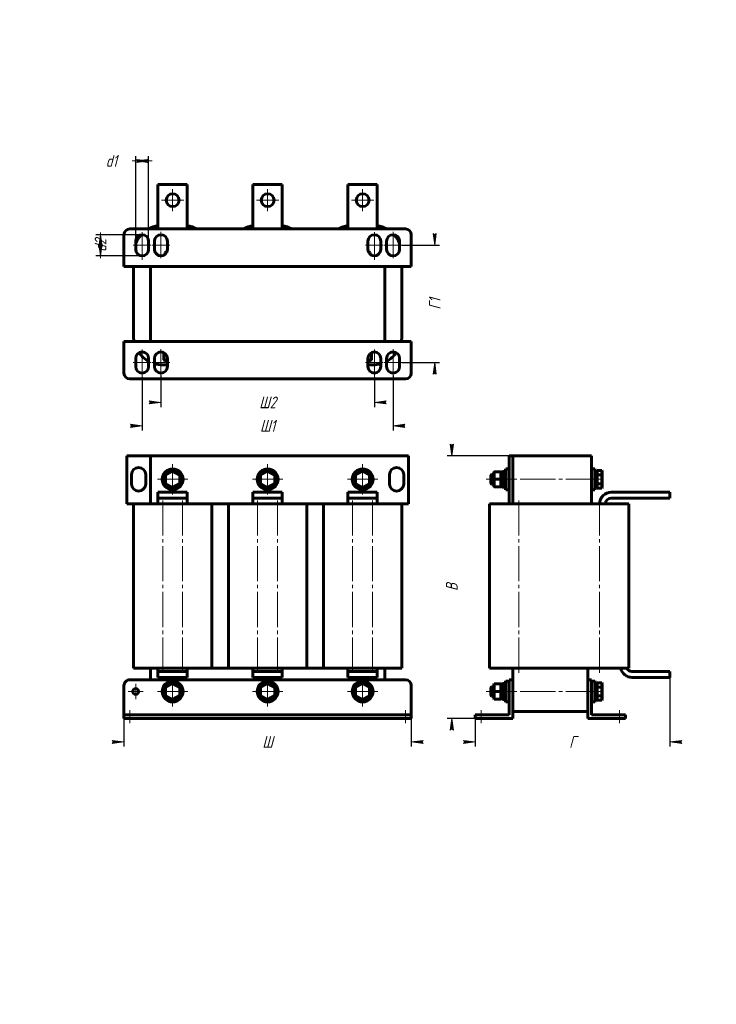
# Model space of a CAD drawing. Header units: millimetres. Extents: x 0 to 297, y 0 to 420.
import ezdxf

# ---------------------------------------------------------------- set-up
doc = ezdxf.new("R2010")
doc.units = ezdxf.units.MM
for name, pattern in [('K5LT_AXLED', [19.5, 15, -1.5, 1.5, -1.5]), ('K5LT_BASIC', [0]), ('K5LT_THIN', [0])]:
    doc.linetypes.add(name, pattern=pattern)
doc.layers.add('Системный слой', color=7, linetype='Continuous')
doc.styles.add('KDIMTEXTSTYLE', font='GOST_AU.SHX', dxfattribs={"width": 0.96, "oblique": 15, "height": 5})
doc.dimstyles.new('KDIMSTYLE (0.50)', dxfattribs={"dimtxt": 5, "dimasz": 1, "dimexe": 2, "dimexo": 0, "dimgap": 1, "dimtad": 1, "dimlfac": 2, "dimtxsty": 'KDIMTEXTSTYLE', "dimsah": 1, "dimcen": 0, "dimdle": 1, "dimadec": 0, "dimazin": 0, "dimtfac": 0.667, "dimtmove": 0, "dimatfit": 3, "dimfxl": 1, "dimtvp": 1, "dimtolj": 1, "dimtzin": 0, "dimarcsym": 0})

# ---------------------------------------------------------------- blocks, each defined once
blk = doc.blocks.new('U0')
at = {"layer": 'Системный слой', "color": 150, "linetype": 'K5LT_BASIC', "lineweight": 60, "true_color": 0x0080ff}
for p, q in [((81.95741399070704, 213.4428527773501), (88.95741399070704, 213.4428527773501)), ((122.457413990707, 213.4428527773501), (129.457413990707, 213.4428527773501)), ((162.957413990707, 213.4428527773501), (165.707413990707, 213.4428527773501))]:
    blk.add_line(p, q, dxfattribs=at)
blk = doc.blocks.new('U1')
at = {"layer": 'Системный слой', "color": 150, "linetype": 'K5LT_BASIC', "lineweight": 60, "true_color": 0x0080ff}
for p, q in [((81.95741399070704, 143.4428527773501), (88.95741399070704, 143.4428527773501)), ((122.457413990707, 143.4428527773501), (129.457413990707, 143.4428527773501))]:
    blk.add_line(p, q, dxfattribs=at)
blk = doc.blocks.new('U2')
at = {"layer": 'Системный слой', "color": 30, "linetype": 'K5LT_AXLED', "lineweight": 18, "true_color": 0xff8000}
for q in [(49.45741399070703, 136.6928527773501), (46.20741399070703, 133.4428527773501), (52.70741399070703, 133.4428527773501), (49.45741399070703, 130.1928527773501)]:
    blk.add_line((49.45741399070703, 133.4428527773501), q, dxfattribs=at)
blk = doc.blocks.new('U3')
at = {"layer": 'Системный слой', "color": 30, "linetype": 'K5LT_AXLED', "lineweight": 18, "true_color": 0xff8000}
for q in [(65.20741399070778, 139.8928527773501), (58.75741399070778, 133.4428527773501), (71.65741399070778, 133.4428527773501), (65.20741399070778, 126.9928527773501)]:
    blk.add_line((65.20741399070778, 133.4428527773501), q, dxfattribs=at)
blk = doc.blocks.new('U4')
at = {"layer": 'Системный слой', "color": 30, "linetype": 'K5LT_AXLED', "lineweight": 18, "true_color": 0xff8000}
for q in [(65.20741399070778, 230.3928527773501), (58.75741399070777, 223.9428527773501), (71.65741399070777, 223.9428527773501), (65.20741399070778, 217.4928527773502)]:
    blk.add_line((65.20741399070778, 223.9428527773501), q, dxfattribs=at)
blk = doc.blocks.new('U5')
at = {"layer": 'Системный слой', "color": 30, "linetype": 'K5LT_AXLED', "lineweight": 18, "true_color": 0xff8000}
for q in [(105.7074139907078, 139.8928527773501), (99.25741399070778, 133.4428527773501), (112.1574139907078, 133.4428527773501), (105.7074139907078, 126.9928527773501)]:
    blk.add_line((105.7074139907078, 133.4428527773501), q, dxfattribs=at)
blk = doc.blocks.new('U6')
at = {"layer": 'Системный слой', "color": 30, "linetype": 'K5LT_AXLED', "lineweight": 18, "true_color": 0xff8000}
for q in [(105.7074139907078, 230.3928527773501), (99.25741399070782, 223.9428527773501), (112.1574139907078, 223.9428527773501), (105.7074139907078, 217.4928527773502)]:
    blk.add_line((105.7074139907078, 223.9428527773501), q, dxfattribs=at)
blk = doc.blocks.new('U7')
at = {"layer": 'Системный слой', "color": 30, "linetype": 'K5LT_AXLED', "lineweight": 18, "true_color": 0xff8000}
for q in [(146.2074139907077, 139.8928527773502), (139.7574139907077, 133.4428527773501), (152.6574139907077, 133.4428527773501), (146.2074139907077, 126.9928527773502)]:
    blk.add_line((146.2074139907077, 133.4428527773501), q, dxfattribs=at)
blk = doc.blocks.new('U8')
at = {"layer": 'Системный слой', "color": 30, "linetype": 'K5LT_AXLED', "lineweight": 18, "true_color": 0xff8000}
for q in [(146.2074139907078, 230.3928527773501), (139.7574139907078, 223.9428527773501), (152.6574139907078, 223.9428527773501), (146.2074139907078, 217.4928527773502)]:
    blk.add_line((146.2074139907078, 223.9428527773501), q, dxfattribs=at)
blk = doc.blocks.new('KDIMARROW_01')
at = {"layer": 'Системный слой'}
blk.add_hatch(color=0, dxfattribs=at).paths.add_polyline_path([(0, 0), (-5, 0.658262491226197), (-4.5, 5.51091059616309e-16), (-5, -0.6582624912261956)])
at = {"layer": 'Системный слой', "color": 0, "linetype": 'K5LT_THIN', "lineweight": 18}
for p, q in [((-4.5, 5.51091059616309e-16), (-5, 0.658262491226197)), ((-5, 0.658262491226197), (0, 0)), ((0, 0), (-5, -0.6582624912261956)), ((-5, -0.6582624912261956), (-4.5, 5.51091059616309e-16)), ((0, 0), (-1, 0))]:
    blk.add_line(p, q, dxfattribs=at)
blk = doc.blocks.new('U9')
at = {"layer": 'Системный слой', "color": 150, "linetype": 'K5LT_BASIC', "lineweight": 60, "true_color": 0x0080ff}
for p, q in [((205.4345341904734, 136.5239311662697), (205.338048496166, 136.1900313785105)), ((205.9755763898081, 136.8154115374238), (205.4345341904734, 136.5239311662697)), ((206.5105227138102, 136.4917827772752), (205.9755763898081, 136.8154115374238)), ((206.5880484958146, 136.1900103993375), (206.5105227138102, 136.4917827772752))]:
    blk.add_line(p, q, dxfattribs=at)
blk = doc.blocks.new('U10')
at = {"layer": 'Системный слой', "color": 150, "linetype": 'K5LT_BASIC', "lineweight": 60, "true_color": 0x0080ff}
for p, q in [((205.4345341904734, 136.5239311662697), (205.338048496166, 136.1900313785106)), ((205.9755763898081, 136.8154115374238), (205.4345341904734, 136.5239311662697)), ((206.5105227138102, 136.4917827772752), (205.9755763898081, 136.8154115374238)), ((206.5880484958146, 136.1900103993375), (206.5105227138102, 136.4917827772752))]:
    blk.add_line(p, q, dxfattribs=at)
blk = doc.blocks.new('U11')
at = {"layer": 'Системный слой', "color": 150, "linetype": 'K5LT_BASIC', "lineweight": 60, "true_color": 0x0080ff}
for p, q in [((200.2380484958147, 213.4428527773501), (208.7380484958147, 213.4428527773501)), ((210.2380484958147, 213.4428527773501), (212.7380484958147, 213.4428527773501))]:
    blk.add_line(p, q, dxfattribs=at)
blk = doc.blocks.new('U12')
at = {"layer": 'Системный слой', "color": 150, "linetype": 'K5LT_BASIC', "lineweight": 60, "true_color": 0x0080ff}
for p, q in [((205.4345341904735, 227.0239311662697), (205.3380484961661, 226.6900313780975)), ((205.9755763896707, 227.3154115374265), (205.4345341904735, 227.0239311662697)), ((206.5105227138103, 226.9917827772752), (205.9755763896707, 227.3154115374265)), ((206.5880484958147, 226.6900103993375), (206.5105227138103, 226.9917827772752))]:
    blk.add_line(p, q, dxfattribs=at)
blk = doc.blocks.new('U13')
at = {"layer": 'Системный слой', "color": 150, "linetype": 'K5LT_BASIC', "lineweight": 60, "true_color": 0x0080ff}
for p, q in [((205.4345341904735, 227.0239311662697), (205.3380484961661, 226.6900313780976)), ((205.9755763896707, 227.3154115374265), (205.4345341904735, 227.0239311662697)), ((206.5105227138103, 226.9917827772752), (205.9755763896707, 227.3154115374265)), ((206.5880484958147, 226.6900103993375), (206.5105227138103, 226.9917827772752))]:
    blk.add_line(p, q, dxfattribs=at)
blk = doc.blocks.new('U14')
at = {"layer": 'Системный слой', "color": 150, "linetype": 'K5LT_BASIC', "lineweight": 60, "true_color": 0x0080ff}
for start, end in [(348.4630409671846, 0), (298.6854020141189, 323.943612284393), (270, 286.260204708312)]:
    blk.add_arc((150.457413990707, 285.2543478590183), 12.5, start, end, dxfattribs=at)
blk = doc.blocks.new('U15')
at = {"layer": 'Системный слой', "color": 150, "linetype": 'K5LT_BASIC', "lineweight": 60, "true_color": 0x0080ff}
for start, end in [(61.64236342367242, 80.79310377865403), (23.07391806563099, 42.61308798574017)]:
    blk.add_arc((150.457413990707, 319.7543478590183), 12.5, start, end, dxfattribs=at)
blk = doc.blocks.new('U16')
at = {"layer": 'Системный слой', "color": 150, "linetype": 'K5LT_BASIC', "lineweight": 60, "true_color": 0x0080ff}
for start, end in [(180, 191.5369590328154), (216.0563877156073, 241.314597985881), (253.739795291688, 270)]:
    blk.add_arc((60.95741399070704, 285.2543478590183), 12.5, start, end, dxfattribs=at)
blk = doc.blocks.new('U17')
at = {"layer": 'Системный слой', "color": 150, "linetype": 'K5LT_BASIC', "lineweight": 60, "true_color": 0x0080ff}
for start, end in [(99.20689622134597, 118.3576365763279), (137.3869120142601, 156.9260819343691)]:
    blk.add_arc((60.95741399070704, 319.7543478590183), 12.5, start, end, dxfattribs=at)
blk = doc.blocks.new('U18')
at = {"layer": 'Системный слой', "color": 30, "linetype": 'K5LT_AXLED', "lineweight": 18, "true_color": 0xff8000}
for q in [(65.20741399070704, 347.7543478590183), (60.45741399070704, 343.0043478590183), (69.95741399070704, 343.0043478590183), (65.20741399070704, 338.2543478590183)]:
    blk.add_line((65.20741399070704, 343.0043478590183), q, dxfattribs=at)
blk = doc.blocks.new('U19')
at = {"layer": 'Системный слой', "color": 30, "linetype": 'K5LT_AXLED', "lineweight": 18, "true_color": 0xff8000}
for q in [(105.707413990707, 347.7543478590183), (100.957413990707, 343.0043478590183), (110.457413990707, 343.0043478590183), (105.707413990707, 338.2543478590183)]:
    blk.add_line((105.707413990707, 343.0043478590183), q, dxfattribs=at)
blk = doc.blocks.new('U20')
at = {"layer": 'Системный слой', "color": 30, "linetype": 'K5LT_AXLED', "lineweight": 18, "true_color": 0xff8000}
for q in [(146.207413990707, 347.7543478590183), (141.457413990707, 343.0043478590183), (150.957413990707, 343.0043478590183), (146.207413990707, 338.2543478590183)]:
    blk.add_line((146.207413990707, 343.0043478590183), q, dxfattribs=at)
blk = doc.blocks.new('KDIMARROW_02')
at = {"layer": 'Системный слой'}
blk.add_hatch(color=0, dxfattribs=at).paths.add_polyline_path([(4.5, -5.51091059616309e-16), (5, 0.6582624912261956), (0, 0), (5, -0.658262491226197)])
at = {"layer": 'Системный слой', "color": 0, "linetype": 'K5LT_THIN', "lineweight": 18}
for p, q in [((0, 0), (-1, 0)), ((5, 0.6582624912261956), (0, 0)), ((0, 0), (5, -0.658262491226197)), ((0, 0), (7, -8.572527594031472e-16)), ((4.5, -5.51091059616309e-16), (5, 0.6582624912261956)), ((5, -0.658262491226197), (4.5, -5.51091059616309e-16))]:
    blk.add_line(p, q, dxfattribs=at)

msp = doc.modelspace()

# ---------------------------------------------------------------- linework, layer by layer
at = {"layer": 'Системный слой', "color": 150, "linetype": 'K5LT_BASIC', "lineweight": 60, "true_color": 0x0080ff}
for p, q in [((58.95741399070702, 349.7543478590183), (71.45741399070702, 349.7543478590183)), ((58.95741399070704, 333.6533273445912), (58.95741399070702, 349.7543478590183)), ((71.45741399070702, 349.7543478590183), (71.45741399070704, 333.6533273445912)), ((99.45741399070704, 349.7543478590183), (111.957413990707, 349.7543478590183)), ((99.45741399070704, 333.6533273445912), (99.45741399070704, 349.7543478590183)), ((111.957413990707, 349.7543478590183), (111.957413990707, 333.6533273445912)), ((139.957413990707, 349.7543478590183), (152.457413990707, 349.7543478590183)), ((139.957413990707, 333.6533273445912), (139.957413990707, 349.7543478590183)), ((152.457413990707, 349.7543478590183), (152.457413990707, 333.6533273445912)), ((58.95741399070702, 330.7543478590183), (58.95741399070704, 333.6533273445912)), ((71.45741399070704, 333.6533273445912), (71.45741399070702, 330.7543478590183)), ((99.45741399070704, 330.7543478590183), (99.45741399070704, 333.6533273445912)), ((111.957413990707, 333.6533273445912), (111.9574139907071, 330.7543478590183)), ((139.9574139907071, 330.7543478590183), (139.957413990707, 333.6533273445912)), ((152.457413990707, 333.6533273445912), (152.4574139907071, 330.7543478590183)), ((44.45741399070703, 314.7543478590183), (44.45741399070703, 328.2543478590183)), ((46.95741399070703, 330.7543478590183), (164.457413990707, 330.7543478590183)), ((166.957413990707, 328.2543478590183), (166.957413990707, 314.7543478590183)), ((49.45741399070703, 322.0043478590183), (49.45741399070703, 325.5043478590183)), ((54.95741399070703, 325.5043478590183), (54.95741399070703, 322.0043478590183)), ((57.45741399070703, 322.0043478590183), (57.45741399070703, 325.5043478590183)), ((62.95741399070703, 325.5043478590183), (62.95741399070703, 322.0043478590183)), ((148.457413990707, 322.0043478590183), (148.457413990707, 325.5043478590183)), ((153.957413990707, 325.5043478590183), (153.957413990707, 322.0043478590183)), ((156.457413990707, 322.0043478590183), (156.457413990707, 325.5043478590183)), ((161.957413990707, 325.5043478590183), (161.957413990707, 322.0043478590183)), ((61.95741399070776, 320.6543478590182), (62.20741399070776, 320.9043478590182)), ((61.95741399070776, 319.8830275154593), (61.95741399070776, 320.6543478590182)), ((61.95741399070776, 320.6543478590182), (62.60324370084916, 320.6543478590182)), ((62.20741399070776, 320.9043478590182), (62.72783062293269, 320.9043478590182)), ((148.6869973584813, 320.9043478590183), (149.2074139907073, 320.9043478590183)), ((148.8115842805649, 320.6543478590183), (149.4574139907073, 320.6543478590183)), ((149.4574139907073, 320.6543478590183), (149.2074139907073, 320.9043478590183)), ((149.4574139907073, 319.8830275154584), (149.4574139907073, 320.6543478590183)), ((166.957413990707, 314.7543478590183), (44.45741399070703, 314.7543478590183)), ((48.45741399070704, 285.2543478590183), (48.45741399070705, 314.7543478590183)), ((55.70741399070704, 282.7543478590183), (55.70741399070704, 314.7543478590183)), ((155.707413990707, 314.7543478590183), (155.707413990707, 282.7543478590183)), ((162.957413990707, 314.7543478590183), (162.957413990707, 285.2543478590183)), ((44.45741399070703, 269.2543478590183), (44.45741399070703, 282.7543478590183)), ((44.45741399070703, 282.7543478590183), (166.957413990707, 282.7543478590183)), ((166.957413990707, 282.7543478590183), (166.957413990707, 269.2543478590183)), ((61.45463724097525, 277.6043478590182), (61.69815024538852, 277.8152363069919)), ((61.45463724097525, 274.8543478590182), (61.45463724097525, 277.6043478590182)), ((61.45463724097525, 277.6043478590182), (61.9829420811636, 277.6043478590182)), ((149.4318859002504, 277.6043478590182), (149.9601907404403, 277.6043478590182)), ((149.9601907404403, 277.6043478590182), (149.7166777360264, 277.8152363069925)), ((149.9601907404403, 274.8543478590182), (149.9601907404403, 277.6043478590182)), ((49.45741399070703, 272.0043478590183), (49.45741399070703, 275.5043478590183)), ((54.95741399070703, 275.5043478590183), (54.95741399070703, 272.0043478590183)), ((57.45741399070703, 272.0043478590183), (57.45741399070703, 275.5043478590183)), ((61.45463724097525, 274.8543478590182), (62.95741399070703, 274.8543478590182)), ((61.45463724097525, 274.8543478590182), (61.74331237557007, 274.6043478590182)), ((61.74331237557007, 274.6043478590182), (62.95741399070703, 274.6043478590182)), ((62.95741399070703, 275.5043478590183), (62.95741399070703, 272.0043478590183)), ((148.457413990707, 272.0043478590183), (148.457413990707, 275.5043478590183)), ((148.457413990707, 274.8543478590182), (149.9601907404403, 274.8543478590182)), ((148.457413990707, 274.6043478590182), (149.6715156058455, 274.6043478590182)), ((149.9601907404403, 274.8543478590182), (149.6715156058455, 274.6043478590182)), ((153.957413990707, 275.5043478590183), (153.957413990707, 272.0043478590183)), ((156.457413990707, 272.0043478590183), (156.457413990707, 275.5043478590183)), ((161.957413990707, 275.5043478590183), (161.957413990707, 272.0043478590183)), ((62.95741399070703, 272.7543478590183), (60.95741399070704, 272.7543478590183)), ((150.457413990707, 272.7543478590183), (148.457413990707, 272.7543478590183)), ((164.457413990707, 266.7543478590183), (46.95741399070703, 266.7543478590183)), ((45.70741399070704, 233.9428527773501), (55.70741399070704, 233.9428527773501)), ((45.70741399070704, 213.4428527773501), (45.70741399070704, 233.9428527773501)), ((55.70741399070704, 233.9428527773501), (165.707413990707, 233.9428527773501)), ((55.70741399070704, 213.4428527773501), (55.70741399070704, 233.9428527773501)), ((165.707413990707, 213.4428527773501), (165.707413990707, 233.9428527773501)), ((208.7380484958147, 233.9428527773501), (210.2380484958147, 233.9428527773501)), ((208.7380484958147, 213.4428527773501), (208.7380484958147, 233.9428527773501)), ((210.2380484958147, 213.4428527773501), (210.2380484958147, 233.9428527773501)), ((210.2380484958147, 233.9428527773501), (243.7380484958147, 233.9428527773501)), ((243.7380484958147, 213.4428527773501), (243.7380484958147, 233.9428527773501)), ((65.2074139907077, 227.6956295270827), (61.95741399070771, 225.8192411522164)), ((65.2074139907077, 227.4069543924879), (62.20741399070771, 225.674903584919)), ((68.4574139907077, 225.8192411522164), (65.2074139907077, 227.6956295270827)), ((65.2074139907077, 227.6956295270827), (65.2074139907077, 227.4069543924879)), ((68.2074139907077, 225.674903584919), (65.2074139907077, 227.4069543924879)), ((105.7074139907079, 227.6956295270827), (102.4574139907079, 225.8192411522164)), ((105.7074139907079, 227.4069543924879), (102.7074139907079, 225.674903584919)), ((108.9574139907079, 225.8192411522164), (105.7074139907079, 227.6956295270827)), ((105.7074139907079, 227.6956295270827), (105.7074139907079, 227.4069543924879)), ((108.7074139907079, 225.674903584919), (105.7074139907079, 227.4069543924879)), ((146.2074139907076, 227.6956295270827), (142.9574139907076, 225.8192411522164)), ((146.2074139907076, 227.4069543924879), (143.2074139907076, 225.674903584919)), ((149.4574139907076, 225.8192411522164), (146.2074139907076, 227.6956295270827)), ((146.2074139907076, 227.6956295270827), (146.2074139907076, 227.4069543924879)), ((149.2074139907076, 225.674903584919), (146.2074139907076, 227.4069543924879)), ((202.3380484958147, 227.1928527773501), (202.0880484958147, 226.9428527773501)), ((202.0880484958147, 226.9428527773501), (202.0880484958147, 223.9428527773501)), ((202.3380484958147, 227.1928527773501), (205.0880484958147, 227.1928527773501)), ((202.3380484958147, 227.1928527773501), (202.3380484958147, 223.9428527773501)), ((205.0880484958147, 227.1928527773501), (205.3380484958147, 226.9428527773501)), ((205.0880484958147, 227.1928527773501), (205.0880484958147, 223.9428527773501)), ((205.3380484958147, 226.9428527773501), (205.3380484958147, 223.9428527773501)), ((206.5880484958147, 227.8678527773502), (207.2380484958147, 227.8678527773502)), ((206.5880484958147, 227.8678527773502), (206.5880484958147, 220.0178527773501)), ((207.2380484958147, 228.3928527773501), (208.7380484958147, 228.3928527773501)), ((207.2380484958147, 228.3928527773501), (207.2380484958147, 219.4928527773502)), ((243.7380484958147, 228.3928527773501), (245.2380484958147, 228.3928527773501)), ((245.2380484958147, 228.3928527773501), (245.2380484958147, 219.4928527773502)), ((245.2380484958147, 227.8678527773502), (245.8880484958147, 227.8678527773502)), ((245.8880484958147, 227.8678527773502), (245.8880484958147, 220.0178527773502)), ((246.1380484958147, 227.6956295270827), (245.8880484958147, 227.4069543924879)), ((246.1380484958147, 227.6956295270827), (248.1380484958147, 227.6956295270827)), ((246.1380484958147, 227.6956295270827), (246.1380484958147, 225.8192411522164)), ((248.1380484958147, 227.6956295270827), (248.1380484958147, 225.8192411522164)), ((248.1380484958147, 227.6956295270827), (248.3880484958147, 227.4069543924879)), ((248.3880484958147, 227.4069543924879), (248.3880484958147, 225.674903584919)), ((47.70741399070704, 225.9428527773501), (47.70741399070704, 221.9428527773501)), ((53.70741399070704, 221.9428527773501), (53.70741399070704, 225.9428527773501)), ((61.95741399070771, 225.8192411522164), (61.95741399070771, 222.0664644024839)), ((61.95741399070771, 225.8192411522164), (62.20741399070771, 225.674903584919)), ((62.20741399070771, 225.674903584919), (62.20741399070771, 222.2108019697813)), ((68.4574139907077, 225.8192411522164), (68.2074139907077, 225.674903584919)), ((68.2074139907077, 222.2108019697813), (68.2074139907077, 225.674903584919)), ((68.4574139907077, 222.0664644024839), (68.4574139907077, 225.8192411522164)), ((102.4574139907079, 225.8192411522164), (102.4574139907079, 222.0664644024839)), ((102.4574139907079, 225.8192411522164), (102.7074139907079, 225.674903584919)), ((102.7074139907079, 225.674903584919), (102.7074139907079, 222.2108019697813)), ((108.9574139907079, 225.8192411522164), (108.7074139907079, 225.674903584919)), ((108.7074139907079, 222.2108019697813), (108.7074139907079, 225.674903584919)), ((108.9574139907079, 222.0664644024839), (108.9574139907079, 225.8192411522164)), ((142.9574139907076, 225.8192411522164), (142.9574139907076, 222.0664644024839)), ((142.9574139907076, 225.8192411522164), (143.2074139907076, 225.674903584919)), ((143.2074139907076, 225.674903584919), (143.2074139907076, 222.2108019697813)), ((149.4574139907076, 225.8192411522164), (149.2074139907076, 225.674903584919)), ((149.2074139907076, 222.2108019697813), (149.2074139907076, 225.674903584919)), ((149.4574139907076, 222.0664644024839), (149.4574139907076, 225.8192411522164)), ((157.707413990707, 225.9428527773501), (157.707413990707, 221.9428527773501)), ((163.707413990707, 221.9428527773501), (163.707413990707, 225.9428527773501)), ((201.1380484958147, 225.9428527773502), (200.8880484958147, 225.6928527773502)), ((200.8880484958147, 225.6928527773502), (200.8880484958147, 222.1928527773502)), ((201.1380484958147, 225.9428527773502), (202.0880484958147, 225.9428527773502)), ((201.1380484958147, 225.9428527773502), (201.1380484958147, 221.9428527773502)), ((202.0880484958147, 223.9428527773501), (202.0880484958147, 220.9428527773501)), ((202.3380484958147, 223.9428527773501), (202.0880484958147, 223.9428527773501)), ((202.3380484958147, 223.9428527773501), (205.0880484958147, 223.9428527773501)), ((202.3380484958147, 223.9428527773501), (202.3380484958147, 220.6928527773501)), ((205.0880484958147, 223.9428527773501), (205.3380484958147, 223.9428527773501)), ((205.0880484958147, 223.9428527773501), (205.0880484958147, 220.6928527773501)), ((205.3380484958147, 223.9428527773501), (205.3380484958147, 220.9428527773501)), ((246.1380484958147, 225.8192411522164), (245.8880484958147, 225.674903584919)), ((246.1380484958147, 225.8192411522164), (248.1380484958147, 225.8192411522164)), ((246.1380484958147, 225.8192411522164), (246.1380484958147, 222.0664644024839)), ((248.1380484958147, 225.8192411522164), (248.1380484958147, 222.0664644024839)), ((248.1380484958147, 225.8192411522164), (248.3880484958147, 225.674903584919)), ((248.3880484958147, 225.674903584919), (248.3880484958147, 222.2108019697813)), ((58.95741399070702, 218.4428527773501), (71.45741399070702, 218.4428527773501)), ((58.95741399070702, 215.9428527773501), (58.95741399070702, 218.4428527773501)), ((61.95741399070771, 222.0664644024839), (62.20741399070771, 222.2108019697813)), ((61.95741399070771, 222.0664644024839), (65.2074139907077, 220.1900760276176)), ((62.20741399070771, 222.2108019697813), (65.2074139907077, 220.4787511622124)), ((65.2074139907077, 220.4787511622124), (68.2074139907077, 222.2108019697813)), ((65.2074139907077, 220.1900760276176), (68.4574139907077, 222.0664644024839)), ((65.2074139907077, 220.1900760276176), (65.2074139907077, 220.4787511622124)), ((68.4574139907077, 222.0664644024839), (68.2074139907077, 222.2108019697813)), ((71.45741399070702, 215.9428527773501), (71.45741399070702, 218.4428527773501)), ((99.45741399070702, 218.4428527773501), (111.957413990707, 218.4428527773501)), ((99.45741399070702, 215.9428527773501), (99.45741399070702, 218.4428527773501)), ((102.4574139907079, 222.0664644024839), (102.7074139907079, 222.2108019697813)), ((102.4574139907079, 222.0664644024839), (105.7074139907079, 220.1900760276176)), ((102.7074139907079, 222.2108019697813), (105.7074139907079, 220.4787511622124)), ((105.7074139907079, 220.4787511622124), (108.7074139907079, 222.2108019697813)), ((105.7074139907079, 220.1900760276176), (108.9574139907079, 222.0664644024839)), ((105.7074139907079, 220.1900760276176), (105.7074139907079, 220.4787511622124)), ((108.9574139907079, 222.0664644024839), (108.7074139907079, 222.2108019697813)), ((111.957413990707, 215.9428527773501), (111.957413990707, 218.4428527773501)), ((139.957413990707, 218.4428527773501), (152.457413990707, 218.4428527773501)), ((139.957413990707, 215.9428527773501), (139.957413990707, 218.4428527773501)), ((142.9574139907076, 222.0664644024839), (143.2074139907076, 222.2108019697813)), ((142.9574139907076, 222.0664644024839), (146.2074139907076, 220.1900760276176)), ((143.2074139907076, 222.2108019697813), (146.2074139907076, 220.4787511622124)), ((146.2074139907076, 220.4787511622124), (149.2074139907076, 222.2108019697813)), ((146.2074139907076, 220.1900760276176), (149.4574139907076, 222.0664644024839)), ((146.2074139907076, 220.1900760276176), (146.2074139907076, 220.4787511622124)), ((149.4574139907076, 222.0664644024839), (149.2074139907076, 222.2108019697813)), ((152.457413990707, 215.9428527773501), (152.457413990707, 218.4428527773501)), ((201.1380484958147, 221.9428527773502), (200.8880484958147, 222.1928527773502)), ((201.1380484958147, 221.9428527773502), (202.0880484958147, 221.9428527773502)), ((202.3380484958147, 220.6928527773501), (202.0880484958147, 220.9428527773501)), ((202.3380484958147, 220.6928527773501), (205.0880484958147, 220.6928527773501)), ((205.0880484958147, 220.6928527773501), (205.3380484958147, 220.9428527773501)), ((206.5880484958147, 220.0178527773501), (207.2380484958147, 220.0178527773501)), ((207.2380484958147, 219.4928527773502), (208.7380484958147, 219.4928527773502)), ((243.7380484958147, 219.4928527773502), (245.2380484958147, 219.4928527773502)), ((245.2380484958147, 220.0178527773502), (245.8880484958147, 220.0178527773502)), ((246.1380484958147, 222.0664644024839), (245.8880484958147, 222.2108019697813)), ((246.1380484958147, 220.1900760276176), (245.8880484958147, 220.4787511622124)), ((246.1380484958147, 222.0664644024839), (248.1380484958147, 222.0664644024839)), ((246.1380484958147, 222.0664644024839), (246.1380484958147, 220.1900760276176)), ((246.1380484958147, 220.1900760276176), (248.1380484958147, 220.1900760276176)), ((248.1380484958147, 222.0664644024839), (248.3880484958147, 222.2108019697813)), ((248.1380484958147, 222.0664644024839), (248.1380484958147, 220.1900760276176)), ((248.1380484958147, 220.1900760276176), (248.3880484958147, 220.4787511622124)), ((248.3880484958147, 222.2108019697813), (248.3880484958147, 220.4787511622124)), ((252.2380484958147, 218.4428527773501), (277.2380484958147, 218.4428527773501)), ((277.2380484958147, 215.9428527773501), (277.2380484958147, 218.4428527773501)), ((58.95741399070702, 215.9428527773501), (71.45741399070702, 215.9428527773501)), ((58.95741399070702, 213.4428527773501), (58.95741399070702, 215.9428527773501)), ((71.45741399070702, 215.9428527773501), (71.45741399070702, 213.4428527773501)), ((99.45741399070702, 215.9428527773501), (111.957413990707, 215.9428527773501)), ((99.45741399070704, 213.4428527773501), (99.45741399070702, 215.9428527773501)), ((111.957413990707, 215.9428527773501), (111.957413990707, 213.4428527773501)), ((139.957413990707, 215.9428527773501), (152.457413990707, 215.9428527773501)), ((139.957413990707, 213.4428527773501), (139.957413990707, 215.9428527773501)), ((152.457413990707, 215.9428527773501), (152.457413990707, 213.4428527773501)), ((252.2380484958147, 215.9428527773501), (277.2380484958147, 215.9428527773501)), ((45.70741399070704, 213.4428527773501), (48.45741399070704, 213.4428527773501)), ((48.45741399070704, 143.4428527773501), (48.45741399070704, 213.4428527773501)), ((48.45741399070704, 213.4428527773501), (60.95741399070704, 213.4428527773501)), ((60.95741399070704, 213.4428527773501), (69.45741399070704, 213.4428527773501)), ((69.45741399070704, 213.4428527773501), (81.95741399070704, 213.4428527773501)), ((81.95741399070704, 143.4428527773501), (81.95741399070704, 213.4428527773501)), ((88.95741399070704, 143.4428527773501), (88.95741399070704, 213.4428527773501)), ((88.95741399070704, 213.4428527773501), (101.457413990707, 213.4428527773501)), ((101.457413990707, 213.4428527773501), (109.957413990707, 213.4428527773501)), ((109.957413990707, 213.4428527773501), (122.457413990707, 213.4428527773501)), ((122.457413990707, 143.4428527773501), (122.457413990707, 213.4428527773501)), ((129.457413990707, 143.4428527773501), (129.457413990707, 213.4428527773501)), ((129.457413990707, 213.4428527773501), (141.957413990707, 213.4428527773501)), ((141.957413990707, 213.4428527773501), (150.457413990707, 213.4428527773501)), ((150.457413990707, 213.4428527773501), (162.957413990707, 213.4428527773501)), ((162.957413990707, 143.4428527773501), (162.957413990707, 213.4428527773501)), ((200.2380484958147, 143.4428527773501), (200.2380484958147, 213.4428527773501)), ((208.7380484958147, 213.4428527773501), (210.2380484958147, 213.4428527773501)), ((212.7380484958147, 213.4428527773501), (247.2380484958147, 213.4428527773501)), ((247.2380484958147, 213.4428527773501), (259.7380484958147, 213.4428527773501)), ((259.7380484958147, 143.4428527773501), (259.7380484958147, 213.4428527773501)), ((48.45741399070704, 143.4428527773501), (60.95741399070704, 143.4428527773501)), ((55.70741399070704, 138.4428527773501), (55.70741399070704, 143.4428527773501)), ((58.95741399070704, 141.9428527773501), (58.95741399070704, 143.4428527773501)), ((60.95741399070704, 143.4428527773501), (69.45741399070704, 143.4428527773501)), ((69.45741399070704, 143.4428527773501), (81.95741399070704, 143.4428527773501)), ((71.45741399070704, 143.4428527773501), (71.45741399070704, 141.9428527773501)), ((88.95741399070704, 143.4428527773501), (101.457413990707, 143.4428527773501)), ((99.45741399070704, 141.9428527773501), (99.45741399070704, 143.4428527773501)), ((101.457413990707, 143.4428527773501), (109.957413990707, 143.4428527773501)), ((109.957413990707, 143.4428527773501), (122.457413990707, 143.4428527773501)), ((111.957413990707, 143.4428527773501), (111.957413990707, 141.9428527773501)), ((129.457413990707, 143.4428527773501), (141.957413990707, 143.4428527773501)), ((139.957413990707, 141.9428527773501), (139.957413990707, 143.4428527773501)), ((141.957413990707, 143.4428527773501), (150.457413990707, 143.4428527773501)), ((150.457413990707, 143.4428527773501), (162.957413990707, 143.4428527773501)), ((152.457413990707, 143.4428527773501), (152.457413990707, 141.9428527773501)), ((155.707413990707, 138.4428527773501), (155.707413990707, 143.4428527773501)), ((200.2380484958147, 143.4428527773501), (212.7380484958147, 143.4428527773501)), ((210.2380484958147, 138.4428527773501), (210.2380484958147, 143.4428527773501)), ((212.7380484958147, 143.4428527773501), (247.2380484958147, 143.4428527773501)), ((242.2380484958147, 138.4428527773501), (242.2380484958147, 143.4428527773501)), ((247.2380484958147, 143.4428527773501), (259.7380484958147, 143.4428527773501)), ((58.95741399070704, 139.4428527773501), (58.95741399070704, 141.9428527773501)), ((58.95741399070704, 141.9428527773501), (71.45741399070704, 141.9428527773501)), ((58.95741399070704, 139.4428527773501), (71.45741399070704, 139.4428527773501)), ((71.45741399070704, 139.4428527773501), (71.45741399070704, 141.9428527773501)), ((99.45741399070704, 139.4428527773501), (99.45741399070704, 141.9428527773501)), ((99.45741399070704, 141.9428527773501), (111.957413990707, 141.9428527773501)), ((99.45741399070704, 139.4428527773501), (111.957413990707, 139.4428527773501)), ((111.957413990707, 139.4428527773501), (111.957413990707, 141.9428527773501)), ((139.957413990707, 139.4428527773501), (139.957413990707, 141.9428527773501)), ((139.957413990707, 141.9428527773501), (152.457413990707, 141.9428527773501)), ((139.957413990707, 139.4428527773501), (152.457413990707, 139.4428527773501)), ((152.457413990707, 139.4428527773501), (152.457413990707, 141.9428527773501)), ((261.0293363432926, 141.9428527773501), (277.2380484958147, 141.9428527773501)), ((261.1370279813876, 139.4428527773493), (277.2380484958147, 139.4428527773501)), ((277.2380484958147, 139.4428527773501), (277.2380484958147, 141.9428527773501)), ((44.45741399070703, 123.4428527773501), (44.45741399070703, 135.9428527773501)), ((46.95741399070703, 138.4428527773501), (164.457413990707, 138.4428527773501)), ((65.20741399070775, 137.1956295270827), (61.95741399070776, 135.3192411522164)), ((61.95741399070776, 135.3192411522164), (61.95741399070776, 131.5664644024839)), ((61.95741399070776, 135.3192411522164), (62.20741399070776, 135.174903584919)), ((65.20741399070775, 136.9069543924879), (62.20741399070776, 135.174903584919)), ((62.20741399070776, 135.174903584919), (62.20741399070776, 131.7108019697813)), ((68.45741399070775, 135.3192411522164), (65.20741399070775, 137.1956295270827)), ((65.20741399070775, 137.1956295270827), (65.20741399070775, 136.9069543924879)), ((68.20741399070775, 135.174903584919), (65.20741399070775, 136.9069543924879)), ((68.45741399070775, 135.3192411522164), (68.20741399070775, 135.174903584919)), ((68.20741399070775, 131.7108019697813), (68.20741399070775, 135.174903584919)), ((68.45741399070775, 131.5664644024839), (68.45741399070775, 135.3192411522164)), ((105.7074139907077, 137.1956295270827), (102.4574139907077, 135.3192411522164)), ((102.4574139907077, 135.3192411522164), (102.4574139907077, 131.5664644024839)), ((102.4574139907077, 135.3192411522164), (102.7074139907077, 135.174903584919)), ((105.7074139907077, 136.9069543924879), (102.7074139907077, 135.174903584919)), ((102.7074139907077, 135.174903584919), (102.7074139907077, 131.7108019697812)), ((108.9574139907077, 135.3192411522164), (105.7074139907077, 137.1956295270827)), ((105.7074139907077, 137.1956295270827), (105.7074139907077, 136.9069543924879)), ((108.7074139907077, 135.174903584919), (105.7074139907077, 136.9069543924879)), ((108.9574139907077, 135.3192411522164), (108.7074139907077, 135.174903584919)), ((108.7074139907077, 131.7108019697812), (108.7074139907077, 135.174903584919)), ((108.9574139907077, 131.5664644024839), (108.9574139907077, 135.3192411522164)), ((146.2074139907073, 137.1956295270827), (142.9574139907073, 135.3192411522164)), ((142.9574139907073, 135.3192411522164), (142.9574139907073, 131.5664644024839)), ((142.9574139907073, 135.3192411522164), (143.2074139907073, 135.174903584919)), ((146.2074139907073, 136.9069543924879), (143.2074139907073, 135.174903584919)), ((143.2074139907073, 135.174903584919), (143.2074139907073, 131.7108019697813)), ((149.4574139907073, 135.3192411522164), (146.2074139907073, 137.1956295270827)), ((146.2074139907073, 137.1956295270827), (146.2074139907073, 136.9069543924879)), ((149.2074139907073, 135.174903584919), (146.2074139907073, 136.9069543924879)), ((149.4574139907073, 135.3192411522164), (149.2074139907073, 135.174903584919)), ((149.2074139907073, 131.7108019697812), (149.2074139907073, 135.174903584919)), ((149.4574139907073, 131.5664644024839), (149.4574139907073, 135.3192411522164)), ((166.957413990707, 123.4428527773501), (166.957413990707, 135.9428527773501)), ((201.1380484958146, 135.4428527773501), (200.8880484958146, 135.1928527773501)), ((200.8880484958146, 135.1928527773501), (200.8880484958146, 131.6928527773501)), ((201.1380484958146, 135.4428527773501), (202.0880484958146, 135.4428527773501)), ((201.1380484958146, 135.4428527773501), (201.1380484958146, 131.4428527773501)), ((202.3380484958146, 136.6928527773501), (202.0880484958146, 136.4428527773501)), ((202.0880484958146, 136.4428527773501), (202.0880484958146, 133.4428527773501)), ((202.3380484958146, 136.6928527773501), (205.0880484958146, 136.6928527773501)), ((202.3380484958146, 136.6928527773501), (202.3380484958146, 133.4428527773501)), ((205.0880484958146, 136.6928527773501), (205.3380484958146, 136.4428527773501)), ((205.0880484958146, 136.6928527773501), (205.0880484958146, 133.4428527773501)), ((205.3380484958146, 136.4428527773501), (205.3380484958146, 133.4428527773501)), ((206.5880484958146, 137.3678527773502), (207.2380484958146, 137.3678527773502)), ((206.5880484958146, 137.3678527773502), (206.5880484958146, 129.5178527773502)), ((207.2380484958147, 137.8928527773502), (208.7380484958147, 137.8928527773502)), ((207.2380484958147, 137.8928527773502), (207.2380484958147, 128.9928527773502)), ((208.7380484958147, 138.4428527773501), (210.2380484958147, 138.4428527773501)), ((208.7380484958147, 135.9428527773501), (208.7380484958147, 138.4428527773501)), ((208.7380484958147, 123.4428527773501), (208.7380484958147, 135.9428527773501)), ((210.2380484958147, 138.4428527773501), (210.2380484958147, 135.9428527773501)), ((210.2380484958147, 121.9428527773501), (210.2380484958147, 135.9428527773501)), ((242.2380484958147, 135.9428527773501), (242.2380484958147, 138.4428527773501)), ((242.2380484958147, 138.4428527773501), (243.7380484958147, 138.4428527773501)), ((242.2380484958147, 121.9428527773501), (242.2380484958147, 135.9428527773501)), ((243.7380484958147, 138.4428527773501), (243.7380484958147, 135.9428527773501)), ((243.7380484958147, 137.8928527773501), (245.2380484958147, 137.8928527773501)), ((243.7380484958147, 123.4428527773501), (243.7380484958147, 135.9428527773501)), ((245.2380484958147, 137.8928527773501), (245.2380484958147, 128.9928527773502)), ((245.2380484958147, 137.3678527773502), (245.8880484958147, 137.3678527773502)), ((245.8880484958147, 137.3678527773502), (245.8880484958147, 129.5178527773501)), ((246.1380484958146, 137.1956295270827), (245.8880484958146, 136.9069543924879)), ((246.1380484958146, 135.3192411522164), (245.8880484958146, 135.174903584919)), ((246.1380484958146, 137.1956295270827), (248.1380484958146, 137.1956295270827)), ((246.1380484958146, 137.1956295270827), (246.1380484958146, 135.3192411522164)), ((246.1380484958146, 135.3192411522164), (248.1380484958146, 135.3192411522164)), ((246.1380484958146, 135.3192411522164), (246.1380484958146, 131.5664644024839)), ((248.1380484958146, 137.1956295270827), (248.1380484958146, 135.3192411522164)), ((248.1380484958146, 137.1956295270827), (248.3880484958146, 136.9069543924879)), ((248.1380484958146, 135.3192411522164), (248.1380484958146, 131.5664644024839)), ((248.1380484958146, 135.3192411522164), (248.3880484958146, 135.174903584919)), ((248.3880484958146, 136.9069543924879), (248.3880484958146, 135.174903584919)), ((248.3880484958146, 135.174903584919), (248.3880484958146, 131.7108019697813)), ((61.95741399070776, 131.5664644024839), (62.20741399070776, 131.7108019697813)), ((61.95741399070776, 131.5664644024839), (65.20741399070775, 129.6900760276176)), ((62.20741399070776, 131.7108019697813), (65.20741399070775, 129.9787511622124)), ((65.20741399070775, 129.9787511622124), (68.20741399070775, 131.7108019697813)), ((65.20741399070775, 129.6900760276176), (68.45741399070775, 131.5664644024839)), ((68.45741399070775, 131.5664644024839), (68.20741399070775, 131.7108019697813)), ((102.4574139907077, 131.5664644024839), (102.7074139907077, 131.7108019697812)), ((102.4574139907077, 131.5664644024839), (105.7074139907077, 129.6900760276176)), ((102.7074139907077, 131.7108019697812), (105.7074139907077, 129.9787511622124)), ((105.7074139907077, 129.9787511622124), (108.7074139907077, 131.7108019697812)), ((105.7074139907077, 129.6900760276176), (108.9574139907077, 131.5664644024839)), ((108.9574139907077, 131.5664644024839), (108.7074139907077, 131.7108019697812)), ((142.9574139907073, 131.5664644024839), (143.2074139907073, 131.7108019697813)), ((142.9574139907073, 131.5664644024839), (146.2074139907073, 129.6900760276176)), ((143.2074139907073, 131.7108019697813), (146.2074139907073, 129.9787511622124)), ((146.2074139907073, 129.9787511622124), (149.2074139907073, 131.7108019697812)), ((146.2074139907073, 129.6900760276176), (149.4574139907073, 131.5664644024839)), ((149.4574139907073, 131.5664644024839), (149.2074139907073, 131.7108019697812)), ((201.1380484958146, 131.4428527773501), (200.8880484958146, 131.6928527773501)), ((201.1380484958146, 131.4428527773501), (202.0880484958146, 131.4428527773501)), ((202.0880484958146, 133.4428527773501), (202.0880484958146, 130.4428527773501)), ((202.3380484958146, 133.4428527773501), (202.0880484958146, 133.4428527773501)), ((202.3380484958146, 130.1928527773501), (202.0880484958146, 130.4428527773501)), ((202.3380484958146, 133.4428527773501), (205.0880484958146, 133.4428527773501)), ((202.3380484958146, 133.4428527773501), (202.3380484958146, 130.1928527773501)), ((205.0880484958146, 133.4428527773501), (205.3380484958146, 133.4428527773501)), ((205.0880484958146, 133.4428527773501), (205.0880484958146, 130.1928527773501)), ((205.0880484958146, 130.1928527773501), (205.3380484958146, 130.4428527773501)), ((205.3380484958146, 133.4428527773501), (205.3380484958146, 130.4428527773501)), ((246.1380484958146, 131.5664644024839), (245.8880484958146, 131.7108019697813)), ((246.1380484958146, 131.5664644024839), (248.1380484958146, 131.5664644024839)), ((246.1380484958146, 131.5664644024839), (246.1380484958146, 129.6900760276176)), ((248.1380484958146, 131.5664644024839), (248.3880484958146, 131.7108019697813)), ((248.1380484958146, 131.5664644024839), (248.1380484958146, 129.6900760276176)), ((248.3880484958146, 131.7108019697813), (248.3880484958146, 129.9787511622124)), ((65.20741399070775, 129.6900760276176), (65.20741399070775, 129.9787511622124)), ((105.7074139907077, 129.6900760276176), (105.7074139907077, 129.9787511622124)), ((146.2074139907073, 129.6900760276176), (146.2074139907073, 129.9787511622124)), ((202.3380484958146, 130.1928527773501), (205.0880484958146, 130.1928527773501)), ((206.5880484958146, 129.5178527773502), (207.2380484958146, 129.5178527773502)), ((207.2380484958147, 128.9928527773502), (208.7380484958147, 128.9928527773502)), ((243.7380484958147, 128.9928527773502), (245.2380484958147, 128.9928527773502)), ((245.2380484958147, 129.5178527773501), (245.8880484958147, 129.5178527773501)), ((246.1380484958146, 129.6900760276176), (245.8880484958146, 129.9787511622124)), ((246.1380484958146, 129.6900760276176), (248.1380484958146, 129.6900760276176)), ((248.1380484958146, 129.6900760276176), (248.3880484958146, 129.9787511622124)), ((44.45741399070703, 121.9428527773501), (44.45741399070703, 123.4428527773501)), ((44.45741399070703, 123.4428527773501), (46.95741399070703, 123.4428527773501)), ((44.45741399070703, 121.9428527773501), (46.95741399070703, 121.9428527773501)), ((46.95741399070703, 123.4428527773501), (164.457413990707, 123.4428527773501)), ((46.95741399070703, 121.9428527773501), (164.457413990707, 121.9428527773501)), ((164.457413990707, 123.4428527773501), (166.957413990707, 123.4428527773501)), ((164.457413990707, 121.9428527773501), (166.957413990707, 121.9428527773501)), ((166.957413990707, 121.9428527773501), (166.957413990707, 123.4428527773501)), ((194.2380484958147, 121.9428527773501), (194.2380484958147, 123.4428527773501)), ((194.2380484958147, 123.4428527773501), (196.7380484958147, 123.4428527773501)), ((194.2380484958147, 121.9428527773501), (196.7380484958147, 121.9428527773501)), ((196.7380484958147, 123.4428527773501), (208.7380484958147, 123.4428527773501)), ((196.7380484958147, 121.9428527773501), (210.2380484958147, 121.9428527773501)), ((210.2380484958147, 124.9428527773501), (242.2380484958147, 124.9428527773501)), ((242.2380484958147, 121.9428527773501), (255.7380484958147, 121.9428527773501)), ((243.7380484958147, 123.4428527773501), (255.7380484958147, 123.4428527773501)), ((255.7380484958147, 123.4428527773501), (258.2380484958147, 123.4428527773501)), ((255.7380484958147, 121.9428527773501), (258.2380484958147, 121.9428527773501)), ((258.2380484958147, 121.9428527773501), (258.2380484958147, 123.4428527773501))]:
    msp.add_line(p, q, dxfattribs=at)
at = {"layer": 'Системный слой', "color": 30, "linetype": 'K5LT_AXLED', "lineweight": 18, "true_color": 0xff8000}
for p, q in [((52.20741399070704, 329.3803497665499), (52.20741399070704, 317.5014235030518)), ((60.20741399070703, 329.5123378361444), (60.20741399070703, 318.2179301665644)), ((151.207413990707, 329.3803497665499), (151.207413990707, 317.5014235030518)), ((159.207413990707, 329.5123378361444), (159.207413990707, 318.2179301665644)), ((48.3865193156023, 323.7543478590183), (56.00411647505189, 323.7543478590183)), ((56.41893612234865, 323.7543478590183), (63.97996696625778, 323.7543478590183)), ((147.3865193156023, 323.7543478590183), (155.0041164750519, 323.7543478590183)), ((155.4189361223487, 323.7543478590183), (162.9799669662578, 323.7543478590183)), ((52.20741399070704, 279.3803497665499), (52.20741399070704, 267.5014235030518)), ((60.20741399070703, 279.5123378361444), (60.20741399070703, 268.2179301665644)), ((151.207413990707, 279.3803497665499), (151.207413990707, 267.5014235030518)), ((159.207413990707, 279.5123378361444), (159.207413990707, 268.2179301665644)), ((48.3865193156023, 273.7543478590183), (56.00411647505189, 273.7543478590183)), ((56.41893612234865, 273.7543478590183), (63.97996696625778, 273.7543478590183)), ((147.3865193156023, 273.7543478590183), (155.0041164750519, 273.7543478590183)), ((155.4189361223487, 273.7543478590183), (162.9799669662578, 273.7543478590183)), ((247.8880484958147, 223.9428527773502), (198.8880484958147, 223.9428527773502)), ((204.5880484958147, 223.9428527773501), (207.2380484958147, 223.9428527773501)), ((207.2380484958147, 223.9428527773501), (210.7380484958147, 223.9428527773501)), ((241.7380484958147, 223.9428527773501), (245.2380484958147, 223.9428527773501)), ((245.2380484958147, 223.9428527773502), (247.8880484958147, 223.9428527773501)), ((60.95741399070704, 141.4428527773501), (60.95741399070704, 215.4428527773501)), ((69.45741399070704, 141.4428527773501), (69.45741399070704, 215.4428527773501)), ((101.457413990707, 141.4428527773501), (101.457413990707, 215.4428527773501)), ((109.957413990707, 141.4428527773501), (109.957413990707, 215.4428527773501)), ((141.957413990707, 141.4428527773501), (141.957413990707, 215.4428527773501)), ((150.457413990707, 141.4428527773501), (150.457413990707, 215.4428527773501)), ((212.7380484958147, 141.4428527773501), (212.7380484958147, 215.4428527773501)), ((247.2380484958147, 141.4428527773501), (247.2380484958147, 215.4428527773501)), ((247.8880484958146, 133.4428527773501), (198.8880484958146, 133.4428527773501)), ((204.5880484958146, 133.4428527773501), (207.2380484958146, 133.4428527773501)), ((207.2380484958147, 133.4428527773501), (210.7380484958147, 133.4428527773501)), ((241.7380484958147, 133.4428527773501), (245.2380484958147, 133.4428527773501)), ((245.2380484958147, 133.4428527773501), (247.8880484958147, 133.4428527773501)), ((46.95741399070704, 119.9428527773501), (46.95741399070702, 125.4428527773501)), ((164.457413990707, 119.9428527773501), (164.457413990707, 125.4428527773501)), ((196.7380484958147, 119.9428527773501), (196.7380484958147, 125.4428527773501)), ((255.7380484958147, 119.9428527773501), (255.7380484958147, 125.4428527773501))]:
    msp.add_line(p, q, dxfattribs=at)
at = {"layer": 'Системный слой', "color": 150, "linetype": 'K5LT_BASIC', "lineweight": 60, "true_color": 0x0080ff}
for centre, radius in [((65.20741399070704, 343.0043478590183), 2.75), ((105.707413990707, 343.0043478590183), 2.75), ((146.207413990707, 343.0043478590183), 2.75), ((65.20741399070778, 223.9428527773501), 4.45), ((65.20741399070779, 223.9428527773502), 3.925), ((105.7074139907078, 223.9428527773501), 4.45), ((105.7074139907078, 223.9428527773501), 3.925), ((146.2074139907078, 223.9428527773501), 4.45), ((146.2074139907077, 223.9428527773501), 3.925), ((49.45741399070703, 133.4428527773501), 1.25), ((65.20741399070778, 133.4428527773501), 4.45), ((65.20741399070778, 133.4428527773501), 3.925), ((105.7074139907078, 133.4428527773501), 4.45), ((105.7074139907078, 133.4428527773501), 3.925), ((146.2074139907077, 133.4428527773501), 4.45), ((146.2074139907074, 133.4428527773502), 3.925)]:
    msp.add_circle(centre, radius, dxfattribs=at)
for centre, radius, start, end in [((69.45741399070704, 319.7543478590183), 12.5, 61.64236342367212, 80.79310377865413), ((101.457413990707, 319.7543478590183), 12.5, 99.20689622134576, 118.3576365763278), ((109.957413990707, 319.7543478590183), 12.5, 61.64236342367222, 80.79310377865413), ((141.957413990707, 319.7543478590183), 12.5, 99.2068962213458, 118.3576365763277), ((46.95741399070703, 328.2543478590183), 2.5, 90, 180), ((52.20741399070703, 325.5043478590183), 2.75, 0, 180), ((60.20741399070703, 325.5043478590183), 2.75, 0, 180), ((151.207413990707, 325.5043478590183), 2.75, 0, 180), ((159.207413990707, 325.5043478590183), 2.75, 0, 180), ((164.457413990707, 328.2543478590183), 2.5, 0, 90), ((52.20741399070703, 322.0043478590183), 2.75, 180, 0), ((60.20741399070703, 322.0043478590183), 2.75, 180, 0), ((151.207413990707, 322.0043478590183), 2.75, 180, 0), ((159.207413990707, 322.0043478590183), 2.75, 180, 0), ((52.20741399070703, 275.5043478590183), 2.75, 0, 180), ((60.20741399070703, 275.5043478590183), 2.75, 0, 180), ((151.207413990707, 275.5043478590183), 2.75, 0, 180), ((159.207413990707, 275.5043478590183), 2.75, 0, 180), ((46.95741399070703, 269.2543478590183), 2.5, 180, 270), ((52.20741399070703, 272.0043478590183), 2.75, 180, 0), ((60.20741399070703, 272.0043478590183), 2.75, 180, 0), ((151.207413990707, 272.0043478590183), 2.75, 180, 0), ((159.207413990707, 272.0043478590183), 2.75, 180, 0), ((164.457413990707, 269.2543478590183), 2.5, 270, 0), ((50.70741399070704, 225.9428527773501), 3, 0, 180), ((160.707413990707, 225.9428527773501), 3, 0, 180), ((50.70741399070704, 221.9428527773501), 3, 180, 0), ((160.707413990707, 221.9428527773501), 3, 180, 0), ((205.9630484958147, 221.1928527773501), 0.6250000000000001, 180, 0), ((252.2380484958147, 213.4428527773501), 5, 89.99999999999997, 180), ((252.2380484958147, 213.4428527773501), 2.500000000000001, 90, 180), ((261.1370279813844, 144.4428527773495), 5.000000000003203, 191.5369590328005, 270.000000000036), ((261.0293363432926, 144.4428527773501), 2.5, 203.5781784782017, 269.9999999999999), ((46.95741399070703, 135.9428527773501), 2.5, 89.99999999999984, 179.9999999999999), ((164.457413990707, 135.9428527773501), 2.5, 0, 90), ((205.9630484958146, 130.6928527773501), 0.6250000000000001, 180, 0)]:
    msp.add_arc(centre, radius, start, end, dxfattribs=at)

# ---------------------------------------------------------------- block references
at = {"layer": 'Системный слой'}
for name in ['U18', 'U19', 'U20', 'U17', 'U15', 'U16', 'U14', 'U4', 'U6', 'U8', 'U12', 'U13', 'U0', 'U11', 'U1', 'U3', 'U5', 'U7', 'U2', 'U9', 'U10']:
    msp.add_blockref(name, (0, 0), dxfattribs=at)

# ---------------------------------------------------------------- dimensions: what is measured, and where the dimension line sits
at = {"layer": 'Системный слой', "color": 7}
for base, p1, p2, location, text, override in [((49.45741399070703, 359.7543478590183), (54.95741399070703, 323.7543478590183), (49.45741399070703, 325.5043478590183), (39.10001834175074, 359.7543478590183), '\\H5.0;\\W0.965;\\Q15;\\H5.0;\\W0.965;\\Q15;\\Q15;d1', {"dimexo": 0, "dimblk1": 'KDIMARROW_02', "dimblk2": 'KDIMARROW_02', "dimse1": 0, "dimse2": 0, "dimclrt": 7, "dimtolj": 1}), ((52.20741399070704, 246.7543478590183), (159.207413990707, 268.2179301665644), (52.20741399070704, 267.5014235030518), (105.707413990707, 246.7543478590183), '\\H5.0;\\W0.965;\\Q15;\\H5.0;\\W0.965;\\Q15;\\Q15;Ш1', {"dimexo": 0, "dimblk1": 'KDIMARROW_01', "dimblk2": 'KDIMARROW_01', "dimse1": 0, "dimse2": 0, "dimclrt": 7, "dimtolj": 1}), ((60.20741399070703, 256.7543478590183), (151.207413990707, 267.5014235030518), (60.20741399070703, 268.2179301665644), (105.707413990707, 256.7543478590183), '\\H5.0;\\W0.965;\\Q15;\\H5.0;\\W0.965;\\Q15;\\Q15;Ш2', {"dimexo": 0, "dimblk1": 'KDIMARROW_01', "dimblk2": 'KDIMARROW_01', "dimse1": 0, "dimse2": 0, "dimclrt": 7, "dimtolj": 1}), ((194.2380484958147, 111.9428527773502), (277.2380484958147, 141.9428527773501), (194.2380484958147, 121.9428527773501), (235.7380484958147, 111.9428527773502), '\\H5.0;\\W0.965;\\Q15;\\H5.0;\\W0.965;\\Q15;\\Q15;Г', {"dimexo": 0, "dimblk1": 'KDIMARROW_01', "dimblk2": 'KDIMARROW_01', "dimse1": 0, "dimse2": 0, "dimclrt": 7, "dimtolj": 1}), ((44.45741399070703, 111.9428527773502), (166.957413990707, 123.4428527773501), (44.45741399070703, 123.4428527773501), (105.707413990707, 111.9428527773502), '\\H5.0;\\W0.965;\\Q15;\\H5.0;\\W0.965;\\Q15;\\Q15;Ш', {"dimexo": 0, "dimblk1": 'KDIMARROW_01', "dimblk2": 'KDIMARROW_01', "dimse1": 0, "dimse2": 0, "dimclrt": 7, "dimtolj": 1})]:
    msp.add_linear_dim(base=base, p1=p1, p2=p2, location=location, text=text, dimstyle='KDIMSTYLE (0.50)', override=override, dxfattribs=at).render()
for base, p1, p2, location, text, override in [((34.45741399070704, 319.2543478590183), (52.20741399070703, 328.2543478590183), (52.20741399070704, 319.2543478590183), (34.45741399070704, 323.7543478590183), '\\H5.0;\\W0.965;\\Q15;\\H5.0;\\W0.965;\\Q15;\\Q15;d2', {"dimexo": 0, "dimblk1": 'KDIMARROW_02', "dimblk2": 'KDIMARROW_02', "dimse1": 0, "dimse2": 0, "dimclrt": 7, "dimtolj": 1}), ((176.957413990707, 273.7543478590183), (162.9799669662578, 323.7543478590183), (162.9799669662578, 273.7543478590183), (176.957413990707, 298.7543478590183), '\\H5.0;\\W0.965;\\Q15;\\H5.0;\\W0.965;\\Q15;\\Q15;Г1', {"dimexo": 0, "dimblk1": 'KDIMARROW_01', "dimblk2": 'KDIMARROW_01', "dimse1": 0, "dimse2": 0, "dimclrt": 7, "dimtolj": 1}), ((184.2380484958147, 121.9428527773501), (210.2380484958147, 233.9428527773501), (196.7380484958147, 121.9428527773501), (184.2380484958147, 177.9428527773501), '\\H5.0;\\W0.965;\\Q15;\\H5.0;\\W0.965;\\Q15;\\Q15;В', {"dimexo": 0, "dimblk1": 'KDIMARROW_01', "dimblk2": 'KDIMARROW_01', "dimse1": 0, "dimse2": 0, "dimclrt": 7, "dimtolj": 1})]:
    msp.add_linear_dim(base=base, p1=p1, p2=p2, angle=90, location=location, text=text, dimstyle='KDIMSTYLE (0.50)', override=override, dxfattribs=at).render()

doc.saveas('drawing.dxf')
